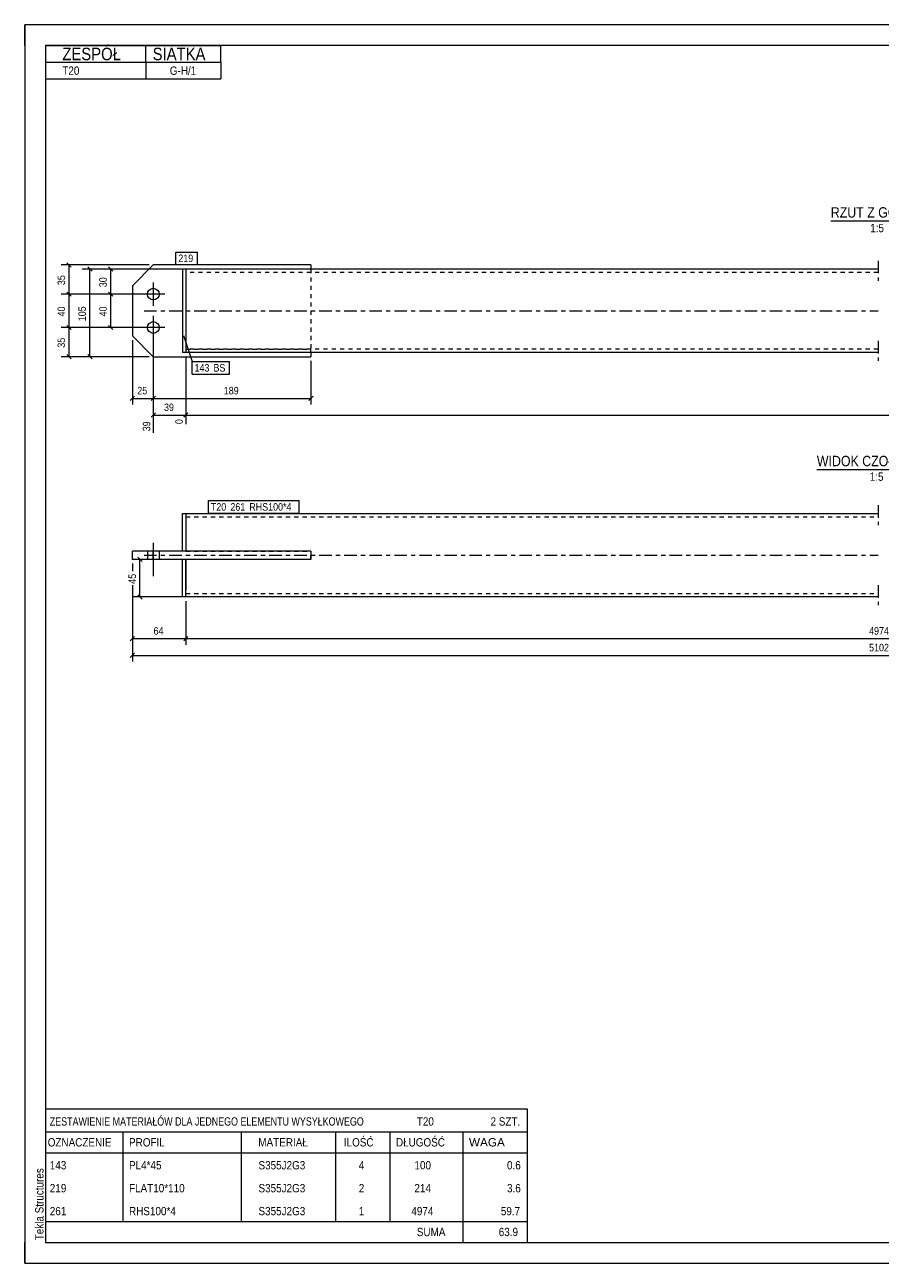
# Model space of a CAD drawing. Header units: millimetres. Extents: x 0 to 420, y 0 to 297.
# Tile 1 of 2: x 0 to 205, y 0 to 297. Entities that reach past the tile are written whole.
import ezdxf

# ---------------------------------------------------------------- set-up
doc = ezdxf.new("R2010")
doc.units = ezdxf.units.MM
for name, pattern in [('XKITLINE00', [0]), ('XKITLINE01', [4, 1, -1, 1, -1]), ('XKITLINE03', [6, 3, -1, 1, -1])]:
    doc.linetypes.add(name, pattern=pattern)
for name, color, linetype, lineweight in [('Arkusz rysunku', 3, 'Continuous', 0), ('Element', 2, 'Continuous', 0), ('Inny typ obiektu', 7, 'Continuous', 0), ('Wymiar', 4, 'Continuous', 0), ('Znak elementu', 2, 'Continuous', 0), ('Śruba', 3, 'Continuous', 0)]:
    doc.layers.add(name, color=color, linetype=linetype, lineweight=lineweight)
doc.styles.add('ARIAL', font='ARIAL.TTF')

msp = doc.modelspace()

# ---------------------------------------------------------------- linework, layer by layer
at = {"layer": 'Arkusz rysunku', "linetype": 'XKITLINE00', "lineweight": 0}
for p, q in [((420, 297), (0, 297)), ((0, 297), (0, 0)), ((0, 292), (0, 297)), ((5, 297), (0, 297)), ((415, 292), (5, 292)), ((5, 292), (5, 5)), ((0, 0), (0, 5)), ((5, 5), (415, 5)), ((0, 0), (420, 0))]:
    msp.add_line(p, q, dxfattribs=at)
at = {"layer": 'Element', "linetype": 'XKITLINE00', "lineweight": 0}
for p, q in [((30.82, 239.4), (25.82, 234.4)), ((68.62, 239.4), (30.82, 239.4)), ((38.62, 238.4), (37.82, 238.4)), ((37.82, 238.4), (37.82, 218.4)), ((204.62, 238.4), (38.62, 238.4)), ((38.62, 238.4), (38.62, 218.4)), ((68.62, 239.4), (68.62, 238.4)), ((38.62, 236.8), (38.62, 220)), ((25.82, 234.4), (25.82, 222.4)), ((25.82, 222.4), (30.82, 217.4)), ((30.82, 217.4), (68.62, 217.4)), ((38.62, 218.4), (37.82, 218.4)), ((204.62, 218.4), (38.62, 218.4)), ((68.62, 218.4), (68.62, 217.4)), ((37.82, 170.78), (37.82, 179.78)), ((37.82, 179.78), (38.62, 179.78)), ((38.62, 179.78), (204.62, 179.78)), ((38.62, 179.78), (38.62, 170.78)), ((38.62, 178.18), (38.62, 170.78)), ((68.62, 170.78), (25.82, 170.78)), ((25.82, 168.78), (25.82, 170.78)), ((30.82, 168.78), (30.82, 170.78)), ((68.62, 170.78), (68.62, 168.78)), ((68.62, 168.78), (25.82, 168.78)), ((37.82, 159.78), (37.82, 168.78)), ((38.62, 168.78), (38.62, 161.38)), ((38.62, 159.78), (38.62, 168.78)), ((38.62, 159.78), (37.82, 159.78)), ((204.62, 159.78), (38.62, 159.78))]:
    msp.add_line(p, q, dxfattribs=at)
at = {"layer": 'Element', "linetype": 'XKITLINE01', "lineweight": 0}
for p, q in [((38.62, 238.4), (37.82, 238.4)), ((37.82, 238.4), (37.82, 218.4)), ((38.62, 238.4), (38.62, 218.4)), ((38.62, 238.4), (38.62, 218.4)), ((204.62, 237.6), (38.62, 237.6)), ((68.62, 238.4), (68.62, 237.6)), ((68.62, 238.4), (68.62, 218.4)), ((38.62, 218.4), (37.82, 218.4)), ((204.62, 219.2), (38.62, 219.2)), ((38.62, 219.2), (68.62, 219.2)), ((68.62, 218.4), (68.62, 219.2)), ((68.62, 218.52), (68.62, 218.4)), ((68.62, 218.52), (68.62, 218.4)), ((38.62, 179.78), (38.62, 178.18)), ((38.62, 178.98), (204.62, 178.98)), ((38.62, 170.78), (37.82, 170.78)), ((38.62, 170.78), (68.62, 170.78)), ((68.62, 170.78), (68.62, 168.78)), ((68.62, 168.78), (68.62, 170.78)), ((38.62, 168.78), (37.82, 168.78)), ((68.62, 168.78), (38.62, 168.78)), ((38.62, 159.78), (38.62, 161.38)), ((38.62, 160.58), (204.62, 160.58))]:
    msp.add_line(p, q, dxfattribs=at)
at = {"layer": 'Element', "linetype": 'XKITLINE03', "lineweight": 0}
for p, q in [((204.62, 240.4), (204.62, 235.6)), ((28.62, 228.4), (204.62, 228.4)), ((204.62, 221.2), (204.62, 216.4)), ((204.62, 181.78), (204.62, 176.98)), ((28.62, 169.78), (204.62, 169.78)), ((204.62, 162.58), (204.62, 157.78))]:
    msp.add_line(p, q, dxfattribs=at)
at = {"layer": 'Inny typ obiektu', "linetype": 'XKITLINE00', "lineweight": 0}
for p, q in [((5, 292), (47, 292)), ((5, 292), (5, 288)), ((29, 288), (29, 292)), ((47, 288), (47, 292)), ((5, 288), (47, 288)), ((5, 288), (5, 284)), ((29, 288), (29, 284)), ((47, 288), (47, 284)), ((5, 284), (47, 284)), ((193.26, 250), (215.86, 250)), ((189.92, 190.38), (219, 190.38)), ((5, 37), (5, 31.5)), ((5, 37), (120.5, 37)), ((120.5, 37), (120.5, 31.5)), ((5, 31.5), (5, 26.5)), ((5, 31.5), (120.5, 31.5)), ((23.5, 31.5), (23.5, 26.5)), ((52, 26.5), (52, 31.5)), ((74.5, 31.5), (74.5, 26.5)), ((87.5, 31.5), (87.5, 26.5)), ((105, 31.5), (105, 26.5)), ((120.5, 31.5), (120.5, 26.5)), ((5, 26.5), (120.5, 26.5)), ((5, 26.5), (5, 21)), ((23.5, 26.5), (23.5, 21)), ((52, 21), (52, 26.5)), ((74.5, 26.5), (74.5, 21)), ((87.5, 26.5), (87.5, 21)), ((105, 26.5), (105, 21)), ((120.5, 26.5), (120.5, 21)), ((5, 21), (5, 15.5)), ((23.5, 21), (23.5, 15.5)), ((52, 15.5), (52, 21)), ((74.5, 21), (74.5, 15.5)), ((87.5, 21), (87.5, 15.5)), ((105, 21), (105, 15.5)), ((120.5, 21), (120.5, 15.5)), ((5, 15.5), (5, 10)), ((23.5, 15.5), (23.5, 10)), ((52, 10), (52, 15.5)), ((74.5, 15.5), (74.5, 10)), ((87.5, 15.5), (87.5, 10)), ((105, 15.5), (105, 10)), ((120.5, 15.5), (120.5, 10)), ((5, 10), (5, 5)), ((5, 10), (120.5, 10)), ((105, 10), (105, 5)), ((120.5, 10), (120.5, 5)), ((5, 5), (120.5, 5))]:
    msp.add_line(p, q, dxfattribs=at)
at = {"layer": 'Wymiar', "linetype": 'XKITLINE00', "lineweight": 0}
for p, q in [((29.82, 239.4), (8.76, 239.4)), ((10.11, 239.91), (11.13, 238.89)), ((10.62, 232.4), (10.62, 239.4)), ((37.62, 238.4), (13.76, 238.4)), ((15.11, 238.91), (16.13, 237.89)), ((15.62, 217.4), (15.62, 238.4)), ((37.62, 238.4), (18.76, 238.4)), ((20.11, 238.91), (21.13, 237.89)), ((20.62, 232.4), (20.62, 238.4)), ((29.82, 232.4), (8.76, 232.4)), ((29.82, 232.4), (8.76, 232.4)), ((10.11, 232.91), (11.13, 231.89)), ((10.11, 232.91), (11.13, 231.89)), ((10.62, 224.4), (10.62, 232.4)), ((29.82, 232.4), (18.76, 232.4)), ((29.82, 232.4), (18.76, 232.4)), ((20.11, 232.91), (21.13, 231.89)), ((20.11, 232.91), (21.13, 231.89)), ((20.62, 224.4), (20.62, 232.4)), ((29.82, 224.4), (8.76, 224.4)), ((29.82, 224.4), (8.76, 224.4)), ((10.11, 224.91), (11.13, 223.89)), ((10.11, 224.91), (11.13, 223.89)), ((10.62, 217.4), (10.62, 224.4)), ((29.82, 224.4), (18.76, 224.4)), ((20.11, 224.91), (21.13, 223.89)), ((30.82, 223.4), (30.82, 199.11)), ((30.82, 223.4), (30.82, 205.96)), ((30.82, 223.4), (30.82, 205.96)), ((25.82, 221.4), (25.82, 205.96)), ((29.82, 217.4), (8.76, 217.4)), ((10.11, 217.91), (11.13, 216.89)), ((29.82, 217.4), (13.76, 217.4)), ((15.11, 217.91), (16.13, 216.89)), ((38.62, 217.4), (38.62, 201.24)), ((38.62, 217.4), (38.62, 201.24)), ((68.62, 216.4), (68.62, 205.96)), ((26.33, 207.91), (25.31, 206.89)), ((31.33, 207.91), (30.31, 206.89)), ((31.33, 207.91), (30.31, 206.89)), ((69.13, 207.91), (68.11, 206.89)), ((25.82, 207.4), (30.82, 207.4)), ((30.82, 207.4), (68.62, 207.4)), ((31.33, 203.91), (30.31, 202.89)), ((30.82, 203.4), (38.62, 203.4)), ((39.13, 203.91), (38.11, 202.89)), ((39.13, 203.91), (38.16, 202.94)), ((38.62, 203.4), (379.42, 203.4)), ((36.82, 168.78), (25.76, 168.78)), ((25.82, 167.78), (25.82, 165.97)), ((25.82, 167.78), (25.82, 165.97)), ((27.11, 169.29), (28.13, 168.27)), ((27.62, 159.78), (27.62, 168.78)), ((25.82, 162.58), (25.82, 144.34)), ((25.82, 162.58), (25.82, 148.34)), ((37.62, 159.78), (25.76, 159.78)), ((27.11, 160.29), (28.13, 159.27)), ((38.62, 158.78), (38.62, 148.34)), ((38.62, 158.78), (38.62, 148.34)), ((26.33, 150.29), (25.31, 149.27)), ((25.82, 149.78), (38.62, 149.78)), ((39.13, 150.29), (38.11, 149.27)), ((39.13, 150.29), (38.11, 149.27)), ((38.62, 149.78), (371.62, 149.78)), ((26.33, 146.29), (25.31, 145.27)), ((25.82, 145.78), (384.42, 145.78))]:
    msp.add_line(p, q, dxfattribs=at)
at = {"layer": 'Znak elementu', "linetype": 'XKITLINE00', "lineweight": 0}
for p, q in [((36.22, 242.5), (41.43, 242.5)), ((36.22, 239.5), (36.22, 242.5)), ((41.43, 239.5), (41.43, 242.5)), ((36.22, 239.5), (41.43, 239.5)), ((38.04, 222.46), (40.11, 216.23)), ((40.11, 216.23), (49.06, 216.23)), ((40.11, 213.23), (40.11, 216.23)), ((49.06, 213.23), (49.06, 216.23)), ((40.11, 213.23), (49.06, 213.23)), ((44.02, 182.88), (65.78, 182.88)), ((44.02, 179.88), (44.02, 182.88)), ((65.78, 179.88), (65.78, 182.88)), ((44.02, 179.88), (65.78, 179.88))]:
    msp.add_line(p, q, dxfattribs=at)
at = {"layer": 'Śruba', "linetype": 'XKITLINE00', "lineweight": 0}
for p, q in [((30.82, 235.2), (30.82, 229.6)), ((33.62, 232.4), (28.02, 232.4)), ((30.82, 227.2), (30.82, 221.6)), ((33.62, 224.4), (28.02, 224.4)), ((30.82, 172.78), (30.82, 164.78)), ((30.82, 172.78), (30.82, 164.78)), ((29.42, 170.78), (29.42, 168.78)), ((29.42, 170.78), (29.42, 168.78)), ((32.22, 170.78), (32.22, 168.78)), ((32.22, 170.78), (32.22, 168.78))]:
    msp.add_line(p, q, dxfattribs=at)
for centre in [(30.82, 232.4), (30.82, 224.4)]:
    msp.add_circle(centre, 1.4, dxfattribs=at)

# ---------------------------------------------------------------- texts
at = {"layer": 'Arkusz rysunku', "style": 'ARIAL', "width": 0.85}
msp.add_text('Tekla Structures', height=2, rotation=90, dxfattribs=at).set_placement((4.5, 5.5))
at = {"layer": 'Inny typ obiektu', "style": 'ARIAL'}
for s, height, width, p in [('ZESPÓŁ', 3, 0.85, (9, 288.5)), ('SIATKA', 3, 0.85, (30.66, 288.5)), ('T20', 2, 0.85, (9, 285)), ('G-H/1', 2, 0.85, (34.78, 285)), ('RZUT Z GÓRY', 2.5, 0.85, (193.26, 250.75)), ('1:5', 2, 0.85, (202.71, 247.25)), ('WIDOK CZOŁOWY', 2.5, 0.85, (189.92, 191.13)), ('1:5', 2, 0.85, (202.61, 187.63)), ('ZESTAWIENIE MATERIAŁÓW DLA JEDNEGO ELEMENTU WYSYŁKOWEGO', 2, 0.765, (6, 33)), ('T20', 2, 0.85, (94, 33)), ('2', 2, 0.85, (111.69, 33)), (' SZT.', 2, 0.85, (113, 33)), ('OZNACZENIE', 2, 0.85, (5.5, 28)), ('PROFIL', 2, 0.85, (25, 28)), ('MATERIAŁ', 2, 0.85, (56, 28)), ('ILOŚĆ', 2, 0.85, (76.5, 28)), ('DŁUGOŚĆ', 2, 0.85, (89, 28)), ('WAGA', 2, 1.008832, (106.5, 28)), ('143', 2, 0.85, (6, 22.5)), ('PL4*45', 2, 0.85, (25, 22.5)), ('S355J2G3', 2, 0.85, (56.04, 22.5)), ('4', 2, 0.85, (80.09, 22.5)), ('100', 2, 0.85, (93.44, 22.5)), ('0.6', 2, 0.85, (115.63, 22.5)), ('219', 2, 0.85, (6, 17)), ('FLAT10*110', 2, 0.85, (25, 17)), ('S355J2G3', 2, 0.85, (56.04, 17)), ('2', 2, 0.85, (80.09, 17)), ('214', 2, 0.85, (93.44, 17)), ('3.6', 2, 0.85, (115.63, 17)), ('261', 2, 0.85, (6, 11.5)), ('RHS100*4', 2, 0.85, (25, 11.5)), ('S355J2G3', 2, 0.85, (56.04, 11.5)), ('1', 2, 0.85, (80.09, 11.5)), ('4974', 2, 0.85, (92.7, 11.5)), ('59.7', 2, 0.85, (114.15, 11.5)), ('SUMA', 2, 0.85, (94, 6.5)), ('63.9', 2, 0.85, (113.65, 6.5))]:
    msp.add_text(s, height=height, dxfattribs=dict(at, width=width)).set_placement(p)
at = {"layer": 'Wymiar', "style": 'ARIAL', "width": 0.85}
for s, p in [('35', (9.66, 234.56)), ('30', (19.66, 234.06)), ('40', (9.66, 227.06)), ('105', (14.66, 225.9)), ('40', (19.66, 227.06)), ('35', (9.66, 219.56)), ('0', (37.9, 201.24)), ('39', (30.1, 199.51)), ('45', (26.66, 162.94))]:
    msp.add_text(s, height=1.8, rotation=90.0002, dxfattribs=at).set_placement(p)
for s, p in [('25', (26.98, 208.36)), ('189', (47.72, 208.36)), ('39', (33.38, 204.36)), ('64', (30.88, 150.74)), ('4974', (202.45, 150.74)), ('5102', (202.45, 146.74))]:
    msp.add_text(s, height=1.8, dxfattribs=at).set_placement(p)
at = {"layer": 'Znak elementu', "style": 'ARIAL', "width": 0.85}
for s, p in [('219', (36.82, 240.1)), ('143', (40.71, 213.83)), ('BS', (45.25, 213.83)), ('T20', (44.62, 180.48)), ('261', (49.3, 180.48)), ('RHS100*4', (53.84, 180.48))]:
    msp.add_text(s, height=1.8, dxfattribs=at).set_placement(p)

doc.saveas('drawing.dxf')
